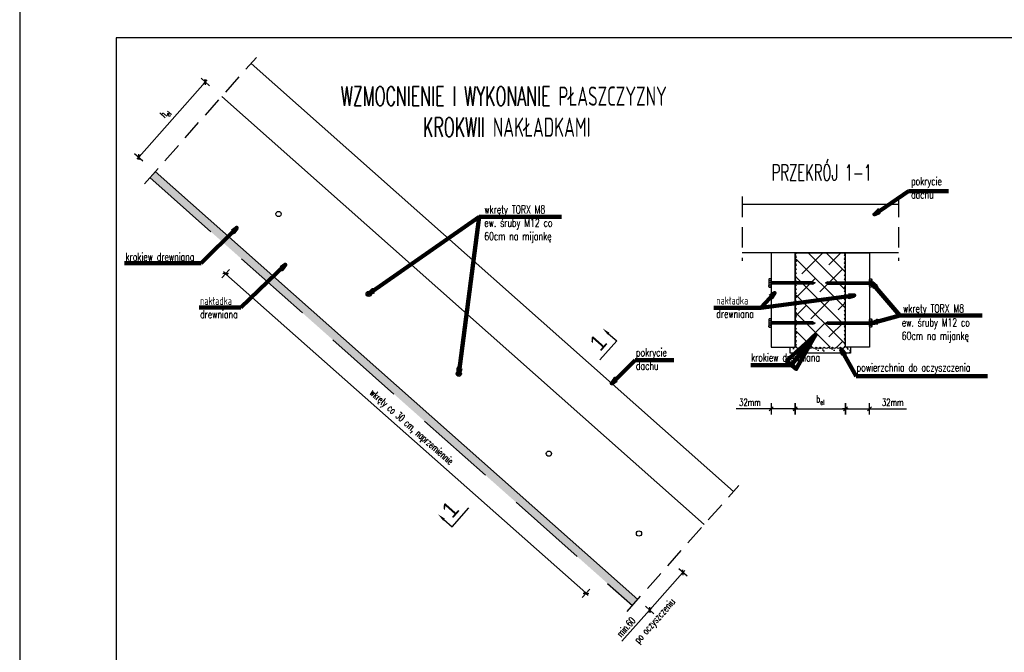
# Model space of a CAD drawing. Header units: centimetres. Extents: x -8002 to -6952, y -9103 to -4648.
# Tile 4 of 35: x -8002 to -7389, y -8024 to -7630. Entities that reach past the tile are written whole.
import ezdxf
from ezdxf.enums import TextEntityAlignment as Align

# ---------------------------------------------------------------- set-up
doc = ezdxf.new("R2010")
doc.units = ezdxf.units.CM
for name, pattern in [('DASHDOT', [25.4, 12.7, -6.35, 0, -6.35]), ('DASHED', [19.05, 12.7, -6.35]), ('DASHEDX2', [38.1, 25.4, -12.7])]:
    doc.linetypes.add(name, pattern=pattern)
doc.layers.get('defpoints').update_dxf_attribs({"color": 8})
doc.layers.add('a-cienka', color=252, linetype='Continuous', lineweight=5)
for name, color, linetype in [('hatch_PROKON', 4, 'Continuous'), ('odnośniki_R&F', 8, 'Continuous'), ('opisy_prętów_R&F', 2, 'Continuous'), ('opisy_R&F', 3, 'Continuous'), ('osie_PROKON', 6, 'DASHDOT'), ('ozn_graficzne_PROKON', 5, 'Continuous'), ('widoki_PROKON', 4, 'Continuous'), ('widoki_przerywana_R&F', 4, 'DASHED'), ('więźba_PROKON', 3, 'Continuous'), ('więźba_R&F', 3, 'Continuous'), ('wymiary_R&F', 3, 'Continuous')]:
    doc.layers.add(name, color=color, linetype=linetype)
doc.styles.add('simplex 0.6', font='simplex.shx', dxfattribs={"width": 0.6})
doc.styles.get("Standard").update_dxf_attribs({"font": 'simplex.shx', "width": 0.6})
doc.styles.add('TECH', font='FL Pismo Techniczne.ttf')
doc.dimstyles.new('1_25 [mm]', dxfattribs={"dimscale": 0.25, "dimtxt": 18, "dimasz": 1, "dimexe": 0.18, "dimexo": 0.0625, "dimgap": 7, "dimtad": 1, "dimdec": 1, "dimlfac": 10, "dimrnd": 5, "dimdsep": 46, "dimtxsty": 'Standard', "dimblk1": 'KR', "dimblk2": 'KR', "dimsah": 1, "dimcen": 0.09, "dimse1": 1, "dimse2": 1, "dimclrd": 8, "dimadec": 0, "dimazin": 0, "dimtfac": 1, "dimtdec": 1, "dimtofl": 0, "dimtmove": 0, "dimatfit": 3, "dimfxl": 1, "dimtvp": 1, "dimtolj": 1, "dimtzin": 0, "dimarcsym": 0})
doc.dimstyles.new('PRĘTY', dxfattribs={"dimscale": 0.4, "dimtxt": 10, "dimasz": 0.5, "dimexe": 0, "dimexo": 0, "dimgap": 5, "dimtad": 1, "dimdec": 1, "dimlfac": 10, "dimrnd": 10, "dimzin": 12, "dimdsep": 46, "dimtxsty": 'Standard', "dimblk": 'NONE', "dimcen": 0, "dimdle": 10, "dimse1": 1, "dimse2": 1, "dimsd1": 1, "dimsd2": 1, "dimclrd": 7, "dimclre": 256, "dimclrt": 256, "dimaunit": 1, "dimadec": 0, "dimazin": 0, "dimtfac": 8e-05, "dimtdec": 1, "dimtix": 1, "dimtmove": 2, "dimatfit": 3, "dimldrblk": 'NONE', "dimfxl": 1, "dimtolj": 1, "dimtzin": 9, "dimarcsym": 0})
doc.dimstyles.new('PRĘTY 25', dxfattribs={"dimscale": 2.5, "dimtxt": 1.6, "dimasz": 0.4, "dimexe": 0, "dimexo": 0, "dimgap": 0.5, "dimtad": 1, "dimdec": 1, "dimlfac": 10, "dimrnd": 10, "dimzin": 12, "dimdsep": 46, "dimtxsty": 'Standard', "dimblk1": 'W', "dimblk2": 'W', "dimsah": 1, "dimcen": 0, "dimdle": 10, "dimse1": 1, "dimse2": 1, "dimsd1": 1, "dimsd2": 1, "dimclrd": 7, "dimclre": 256, "dimclrt": 256, "dimaunit": 1, "dimadec": 0, "dimazin": 0, "dimtfac": 8e-05, "dimtdec": 1, "dimtix": 1, "dimtmove": 2, "dimatfit": 3, "dimldrblk": 'W', "dimfxl": 1, "dimtolj": 1, "dimtzin": 9, "dimarcsym": 0})

# ---------------------------------------------------------------- blocks, each defined once
blk = doc.blocks.new('W')
at = {"lineweight": 18}
for p, q in [((66734.27, -158580.87), (66863.49, -158581.14)), ((66733.14, -158582), (66732.87, -158711.22))]:
    blk.add_line(p, q, dxfattribs=at)
for radius in [3.76, 2.45]:
    blk.add_circle((66798.5, -158672.51), radius, dxfattribs=at)
for centre, radius, start, end in [((66734.27, -158582), 1.13, 89.8798, 179.8798), ((66862.51, -158583.96), 2.82, 16.7493, 89.8798), ((66863.49, -158583.97), 2.82, 16.545, 89.8798), ((66805.96, -158667.72), 85.33, 64.9883, 86.6354), ((66799.92, -158770.44), 188.24, 76.2509, 86.6354), ((66786.8, -158606.75), 81.88, 341.5371, 16.7493), ((66786.8, -158606.75), 82.82, 341.5371, 16.545), ((66805.96, -158667.72), 84.15, 64.9883, 128.2007), ((66805.96, -158667.72), 81.8, 68.49, 128.2007), ((66838.39, -158613.2), 26.35, 6.1436, 76.2509), ((66825.6, -158617.88), 28.24, 68.49, 110.1351), ((66858, -158706.25), 122.35, 110.1351, 143.97), ((66829.6, -158617.04), 28.24, 17.0473, 64.9883), ((66829.6, -158617.04), 29.41, 17.0473, 64.9883), ((66768.47, -158620.08), 23.53, 128.2007, 152.2825), ((66768.47, -158620.08), 21.18, 128.2007, 152.2825), ((66807.75, -158625.12), 21.18, 71.1464, 130.05), ((66801.22, -158644.24), 41.38, 19.4301, 71.1464), ((66762.62, -158617), 16.92, 152.2825, 197.573), ((66945.53, -158789.02), 235.29, 130.05, 136.6014), ((66816.1, -158621.18), 42.35, 334.0837, 17.0473), ((66816.1, -158621.18), 43.53, 334.0837, 17.0473), ((66762.62, -158617), 14.57, 152.2825, 197.573), ((66806.22, -158618.37), 58.92, 332.8364, 7.7905), ((66927.73, -158571.3), 185.88, 195.6602, 198.4927), ((66927.73, -158571.3), 188.24, 195.6602, 198.4927), ((66733.52, -158580.49), 128.24, 314.8798, 339.8388), ((66830.6, -158628.26), 23.57, 333.8014, 8.7092), ((66858, -158706.25), 114.82, 136.6014, 154.9844), ((66743.86, -158632.8), 8, 340.0899, 18.4927), ((66820.28, -158637.52), 21.18, 326.9725, 19.4301), ((66743.86, -158632.8), 5.65, 340.0899, 18.4927), ((66733.14, -158580.87), 141.18, 291.2894, 338.4701), ((66733.14, -158580.87), 142.12, 291.2894, 338.4917), ((66926.15, -158698.82), 188.24, 160.0899, 177.0168), ((66837.53, -158667.14), 94.12, 159.8603, 196.5636), ((66837.53, -158667.14), 91.76, 159.8603, 193.1667), ((66812.33, -158673.03), 65.88, 143.97, 193.1667), ((66733.52, -158580.49), 131.76, 314.8798, 333.8014), ((66733.14, -158580.87), 134.59, 318.2366, 334.0837), ((66733.14, -158580.87), 135.76, 318.4371, 334.0837), ((66733.14, -158580.87), 125.11, 292.5922, 326.9725), ((66788.06, -158673.61), 37.65, 154.9844, 188.6731), ((66835.24, -158679.73), 9.41, 103.137, 134.8798), ((66833.53, -158672.39), 1.88, 13.4726, 103.137), ((66733.14, -158580.87), 128.24, 289.9208, 315.118), ((66826.21, -158674.15), 9.41, 314.1224, 13.4726), ((66733.14, -158580.87), 132.71, 291.3885, 315.9978), ((66733.14, -158580.87), 131.76, 295.9582, 315.1116), ((66772.71, -158675.95), 22.12, 188.6731, 292.5922), ((66764.53, -158689.08), 26.35, 179.8798, 260.1733), ((66764.86, -158688.75), 18.3, 196.5636, 252.8378), ((66780.5, -158678.15), 23.57, 261.0503, 295.9582), ((66758.8, -158634.64), 73.41, 279.6886, 288.0475), ((66766.9, -158682.13), 25.23, 252.8378, 279.6886), ((66735.69, -158710.24), 2.82, 179.8798, 253.0102), ((66735.69, -158711.23), 2.82, 179.8798, 253.2145), ((66758.8, -158634.64), 81.88, 253.0102, 288.2224), ((66758.8, -158634.64), 82.82, 253.2145, 288.2224), ((66767.11, -158682.39), 33.41, 257.7647, 281.3719)]:
    blk.add_arc(centre, radius, start, end, dxfattribs=at)
blk = doc.blocks.new('KR')
for p, q in [((-7, 0), (7, 0)), ((0, -14), (0, 14))]:
    blk.add_line(p, q)
at = {"color": 2}
blk.add_line((-4.9, -4.9), (4.9, 4.9), dxfattribs=at)
blk = doc.blocks.new('*D963')
at = {"layer": 'defpoints', "color": 0}
for p in [(-7840.98, -7750.62), (-7616.48, -7949.62), (-7649.47, -7986.83)]:
    blk.add_point(p, dxfattribs=at)
at = {"layer": 'wymiary_R&F', "color": 8, "lineweight": -2}
blk.add_line((-7873.78, -7788), (-7649.66, -7986.66), dxfattribs=at)
at = {"layer": 'wymiary_R&F', "color": 8, "linetype": 'ByBlock', "lineweight": -2, "xscale": 0.25, "yscale": 0.25, "zscale": 0.25}
for p, rotation in [((-7873.97, -7787.83), 138.4462678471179), ((-7649.47, -7986.83), 318.4462678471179)]:
    blk.add_blockref('KR', p, dxfattribs=dict(at, rotation=rotation))
at = {"layer": 'wymiary_R&F', "color": 0, "insert": (-7758.53, -7883.74), "char_height": 4.5, "attachment_point": 5, "rotation": 318.44627}
blk.add_mtext('\\A1;wkręty co 30 cm, naprzemiennie', dxfattribs=at)
blk = doc.blocks.new('*D964')
at = {"layer": 'defpoints', "color": 0}
for p in [(-7886.62, -7668.41), (-7575.77, -7943.94), (-7617.23, -7990.71)]:
    blk.add_point(p, dxfattribs=at)
at = {"layer": 'wymiary_R&F', "color": 8, "lineweight": -2}
blk.add_line((-7927.91, -7714.99), (-7886.78, -7668.6), dxfattribs=at)
at = {"layer": 'wymiary_R&F', "color": 8, "linetype": 'ByBlock', "lineweight": -2, "xscale": 0.25, "yscale": 0.25, "zscale": 0.25}
for p, rotation in [((-7886.62, -7668.41), 48.44626784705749), ((-7928.08, -7715.18), 228.4462678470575)]:
    blk.add_blockref('KR', p, dxfattribs=dict(at, rotation=rotation))
at = {"layer": 'wymiary_R&F', "color": 0, "insert": (-7911.41, -7688.2), "char_height": 4.5, "attachment_point": 5, "rotation": 48.44627}
blk.add_mtext('\\A1;h{\\H0.7x;\\S^ el;}', dxfattribs=at)
blk = doc.blocks.new('*D965')
at = {"layer": 'defpoints', "color": 0}
for p in [(-7616.48, -7949.62), (-7637.21, -7973), (-7609.83, -7997.27)]:
    blk.add_point(p, dxfattribs=at)
at = {"layer": 'wymiary_R&F', "color": 8, "lineweight": -2}
for p, q in [((-7589.27, -7974.08), (-7609.66, -7997.09)), ((-7609.83, -7997.27), (-7627.05, -8016.7))]:
    blk.add_line(p, q, dxfattribs=at)
at = {"layer": 'wymiary_R&F', "color": 8, "linetype": 'ByBlock', "lineweight": -2, "xscale": 0.25, "yscale": 0.25, "zscale": 0.25}
for p, rotation in [((-7589.1, -7973.89), 48.44626784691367), ((-7609.83, -7997.27), 228.4462678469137)]:
    blk.add_blockref('KR', p, dxfattribs=dict(at, rotation=rotation))
at = {"layer": 'wymiary_R&F', "color": 0, "insert": (-7624.57, -8007.88), "char_height": 4.5, "attachment_point": 5, "rotation": 48.44627}
blk.add_mtext('\\A1;min.60', dxfattribs=at)
blk = doc.blocks.new('_None')
blk = doc.blocks.new('A$C12DA6224')
at = {"color": 4}
for p, q in [((2.81, 0.14), (3.18, 0.14)), ((2.81, -0.9), (3.18, -0.9))]:
    blk.add_line(p, q, dxfattribs=at)
blk.add_lwpolyline([(2.71, 0.48), (2.81, 0.66), (3.18, 0.66), (3.29, 0.48), (3.29, -1.23), (3.18, -1.42), (2.81, -1.42), (2.71, -1.23)], close=True, dxfattribs=at)
for points in [[(2.81, 0.66), (2.77, 0.58), (2.69, 0.4), (2.77, 0.23), (2.81, 0.14)], [(2.81, 0.14), (2.77, -0.03), (2.69, -0.38), (2.77, -0.72), (2.81, -0.9)], [(3.18, 0.66), (3.22, 0.58), (3.3, 0.4), (3.22, 0.23), (3.18, 0.14)], [(3.18, 0.14), (3.22, -0.03), (3.3, -0.38), (3.22, -0.72), (3.18, -0.9)], [(2.81, -1.42), (2.77, -1.33), (2.69, -1.16), (2.77, -0.98), (2.81, -0.9)], [(3.18, -1.42), (3.22, -1.33), (3.3, -1.16), (3.22, -0.98), (3.18, -0.9)]]:
    blk.add_open_spline(points, degree=3, dxfattribs=at)
at = {"layer": 'osie_PROKON', "ltscale": 10}
blk.add_line((-8.29, -0.38), (3.29, -0.38), dxfattribs=at)
at = {"layer": 'widoki_PROKON'}
for p, q in [((-7.69, -0.08), (2.71, -0.08)), ((-7.69, -0.68), (2.71, -0.68))]:
    blk.add_line(p, q, dxfattribs=at)
for points in [[(-7.69, -0.08), (-8.29, -0.38)], [(-7.69, -0.68), (-8.29, -0.38)]]:
    blk.add_lwpolyline(points, dxfattribs=at)
blk = doc.blocks.new('*D966')
at = {"layer": 'defpoints', "color": 0}
for p in [(-7519.16, -7831.06), (-7487.86, -7833.56), (-7487.86, -7871.95)]:
    blk.add_point(p, dxfattribs=at)
at = {"layer": 'wymiary_R&F', "color": 8, "lineweight": -2}
blk.add_line((-7518.91, -7871.95), (-7488.11, -7871.95), dxfattribs=at)
at = {"layer": 'wymiary_R&F', "color": 8, "linetype": 'ByBlock', "lineweight": -2, "xscale": 0.25, "yscale": 0.25, "zscale": 0.25, "rotation": 180}
blk.add_blockref('KR', (-7519.16, -7871.95), dxfattribs=at)
at = {"layer": 'wymiary_R&F', "color": 8, "linetype": 'ByBlock', "lineweight": -2, "xscale": 0.25, "yscale": 0.25, "zscale": 0.25}
blk.add_blockref('KR', (-7487.86, -7871.95), dxfattribs=at)
at = {"layer": 'wymiary_R&F', "color": 0, "insert": (-7503.51, -7866.53), "char_height": 4.5, "attachment_point": 5}
blk.add_mtext('\\A1;b{\\H0.7x;\\S^ el;}', dxfattribs=at)
blk = doc.blocks.new('*D967')
at = {"layer": 'defpoints', "color": 0}
for p in [(-7487.86, -7833.56), (-7472.86, -7833.56), (-7472.86, -7871.95)]:
    blk.add_point(p, dxfattribs=at)
at = {"layer": 'wymiary_R&F', "color": 8, "lineweight": -2}
for p, q in [((-7487.61, -7871.95), (-7473.11, -7871.95)), ((-7472.86, -7871.95), (-7449.73, -7871.95))]:
    blk.add_line(p, q, dxfattribs=at)
at = {"layer": 'wymiary_R&F', "color": 8, "linetype": 'ByBlock', "lineweight": -2, "xscale": 0.25, "yscale": 0.25, "zscale": 0.25, "rotation": 180}
blk.add_blockref('KR', (-7487.86, -7871.95), dxfattribs=at)
at = {"layer": 'wymiary_R&F', "color": 8, "linetype": 'ByBlock', "lineweight": -2, "xscale": 0.25, "yscale": 0.25, "zscale": 0.25}
blk.add_blockref('KR', (-7472.86, -7871.95), dxfattribs=at)
at = {"layer": 'wymiary_R&F', "color": 0, "insert": (-7458.38, -7867.95), "char_height": 4.5, "attachment_point": 5}
blk.add_mtext('\\A1;{\\W0.7;32mm}', dxfattribs=at)
blk = doc.blocks.new('*D968')
at = {"layer": 'defpoints', "color": 0}
for p in [(-7519.16, -7831.06), (-7534.16, -7833.56), (-7534.16, -7871.95)]:
    blk.add_point(p, dxfattribs=at)
at = {"layer": 'wymiary_R&F', "color": 8, "lineweight": -2}
for p, q in [((-7534.16, -7871.95), (-7556, -7871.95)), ((-7519.41, -7871.95), (-7533.91, -7871.95))]:
    blk.add_line(p, q, dxfattribs=at)
at = {"layer": 'wymiary_R&F', "color": 8, "linetype": 'ByBlock', "lineweight": -2, "xscale": 0.25, "yscale": 0.25, "zscale": 0.25, "rotation": 180}
blk.add_blockref('KR', (-7534.16, -7871.95), dxfattribs=at)
at = {"layer": 'wymiary_R&F', "color": 8, "linetype": 'ByBlock', "lineweight": -2, "xscale": 0.25, "yscale": 0.25, "zscale": 0.25}
blk.add_blockref('KR', (-7519.16, -7871.95), dxfattribs=at)
at = {"layer": 'wymiary_R&F', "color": 0, "insert": (-7547.35, -7867.95), "char_height": 4.5, "attachment_point": 5}
blk.add_mtext('\\A1;{\\W0.7;32mm}', dxfattribs=at)

msp = doc.modelspace()

# ---------------------------------------------------------------- hatches: boundary and pattern name
at = {"layer": 'hatch_PROKON'}
h = msp.add_hatch(dxfattribs=at)
h.set_pattern_fill('AR-SAND', color=256, scale=0.125, angle=180, style=0)
h.set_pattern_definition([(217.5, (-88474.2667, -23230.2185), (0.2000039, -6.11766547), [0, -4.826, 0, -5.3975, 0, -5.159375]), (187.5, (-88474.267, -23230.2185), (-5.619041, -8.96031376), [0, -2.6035, 0, -4.34975, 0, -1.666875]), (147.5, (-88470.3615, -23230.2185), (-9.88740463, -0.0179648), [0, -1.5875, 0, -5.715, 0, -7.46125]), (137.5, (-88470.3615, -23230.2185), (-9.54445566, -2.7866165), [0, -0.79375, 0, -3.7465, 0, -4.28625])])
h.paths.add_polyline_path([(-7917.837, -7724.256), (-7921.154, -7727.997), (-7620.548, -7994.454), (-7617.231, -7990.712)])
h = msp.add_hatch(dxfattribs=at)
h.set_pattern_fill('ANSI38', color=256, scale=2.5, angle=90, style=0)
h.set_pattern_definition([(135, (-87453.254, -26312.451), (-5.6126601, -5.6126601), []), (225, (-87453.254, -26312.451), (-5.6126601, -16.8379802), [19.84375, -11.90625])])
h.paths.add_polyline_path([(-7518.507, -7774.808), (-7518.507, -7833.558), (-7488.507, -7833.558), (-7488.507, -7774.808)])
h = msp.add_hatch(dxfattribs=at)
h.set_pattern_fill('AR-SAND', color=256, scale=0.125, angle=180, style=0)
h.set_pattern_definition([(217.5, (-97379.6467, -8261.325), (0.2000039, -6.11766547), [0, -4.826, 0, -5.3975, 0, -5.159375]), (187.5, (-97379.647, -8261.325), (-5.61904104, -8.96031376), [0, -2.6035, 0, -4.34975, 0, -1.666875]), (147.5, (-97375.7414, -8261.325), (-9.88740463, -0.0179648), [0, -1.5875, 0, -5.715, 0, -7.46125]), (137.5, (-97375.741, -8261.325), (-9.54445566, -2.78661654), [0, -0.79375, 0, -3.7465, 0, -4.28625])])
edge = h.paths.add_edge_path()
edge.add_arc((-7518.069, -7832.933), 0.763, 125, 235, ccw=False)
edge.add_arc((-7519.421, -7832.626), 0.968, 19.235513, 285.764487)
edge.add_line((-7519.158, -7833.558), (-7522.257, -7833.558))
edge.add_line((-7522.257, -7833.558), (-7522.257, -7837.308))
edge.add_line((-7522.257, -7837.308), (-7484.757, -7837.308))
edge.add_line((-7484.757, -7837.308), (-7484.757, -7833.558))
edge.add_line((-7484.757, -7833.558), (-7487.856, -7833.558))
edge.add_line((-7487.856, -7833.558), (-7487.856, -7829.808))
edge.add_arc((-7489.382, -7829.808), 1.526, 305, 360, ccw=False)
edge.add_arc((-7489.382, -7832.308), 1.526, 305, 55, ccw=False)
edge.add_arc((-7489.757, -7832.682), 1.526, 215, 325, ccw=False)
edge.add_arc((-7492.257, -7832.682), 1.526, 215, 325, ccw=False)
edge.add_arc((-7494.757, -7832.682), 1.526, 215, 325, ccw=False)
edge.add_arc((-7497.257, -7832.682), 1.526, 215, 325, ccw=False)
edge.add_arc((-7499.757, -7832.682), 1.526, 215, 325, ccw=False)
edge.add_arc((-7502.257, -7832.682), 1.526, 215, 325, ccw=False)
edge.add_arc((-7504.757, -7832.682), 1.526, 215, 325, ccw=False)
edge.add_arc((-7507.257, -7832.682), 1.526, 215, 325, ccw=False)
edge.add_arc((-7509.757, -7832.682), 1.526, 215, 325, ccw=False)
edge.add_arc((-7512.257, -7832.682), 1.526, 215, 325, ccw=False)
edge.add_arc((-7514.757, -7832.682), 1.526, 215, 325, ccw=False)
edge.add_arc((-7517.257, -7832.682), 1.526, 215, 325, ccw=False)

# ---------------------------------------------------------------- linework, layer by layer
at = {"layer": 'a-cienka', "color": 4}
msp.add_lwpolyline([(-7454.746, -7774.808), (-7552.268, -7774.808)], dxfattribs=at)
at = {"layer": 'defpoints'}
msp.add_lwpolyline([(-8002.267, -8360.866), (-6952.267, -8360.866), (-6952.267, -7618.366), (-8002.267, -7618.366)], close=True, dxfattribs=at)
at = {"layer": 'ozn_graficzne_PROKON', "color": 2, "linetype": 'Continuous', "ltscale": 12}
for points in [[(-7635.371, -7825.225), (-7630.365, -7829.662), (-7640.797, -7841.431)], [(-7737.945, -7940.944), (-7732.939, -7945.382), (-7722.507, -7933.613)]]:
    msp.add_lwpolyline(points, dxfattribs=at)
for points in [[(-7635.924, -7825.848), (-7639.113, -7821.908), (-7634.818, -7824.601)], [(-7738.498, -7941.568), (-7741.686, -7937.628), (-7737.392, -7940.321)]]:
    msp.add_solid(points, dxfattribs=at)
at = {"layer": 'widoki_przerywana_R&F'}
for points in [[(-7924.47, -7731.739), (-7854.822, -7653.164)], [(-7552.268, -7739.808), (-7552.268, -7779.808)], [(-7454.746, -7739.808), (-7454.746, -7779.808)]]:
    msp.add_lwpolyline(points, dxfattribs=at)
at = {"layer": 'więźba_PROKON', "color": 3}
msp.add_line((-7518.507, -7774.808), (-7488.507, -7774.808), dxfattribs=at)
at = {"layer": 'więźba_PROKON', "color": 4}
msp.add_lwpolyline([(-7858.138, -7656.905), (-7557.532, -7923.362)], dxfattribs=at)
at = {"layer": 'więźba_PROKON', "color": 2}
for points in [[(-7876.38, -7677.485), (-7575.773, -7943.942)], [(-7917.837, -7724.256), (-7617.231, -7990.712)]]:
    msp.add_lwpolyline(points, dxfattribs=at)
at = {"layer": 'więźba_PROKON', "color": 3}
for points in [[(-7876.38, -7677.485), (-7575.773, -7943.942)], [(-7454.746, -7744.808), (-7552.268, -7744.808)], [(-7454.746, -7774.808), (-7552.268, -7774.808)]]:
    msp.add_lwpolyline(points, dxfattribs=at)
at = {"layer": 'więźba_PROKON', "color": 4, "linetype": 'DASHEDX2', "ltscale": 2}
msp.add_lwpolyline([(-7921.154, -7727.997), (-7620.548, -7994.454)], dxfattribs=at)
at = {"layer": 'więźba_PROKON', "color": 2}
for points in [[(-7519.158, -7774.808), (-7534.158, -7774.808), (-7534.158, -7833.558), (-7519.158, -7833.558)], [(-7487.856, -7774.808), (-7472.856, -7774.808), (-7472.856, -7833.558), (-7487.856, -7833.558)]]:
    msp.add_lwpolyline(points, close=True, dxfattribs=at)
at = {"layer": 'więźba_PROKON', "color": 3}
for points in [[(-7518.507, -7774.808, 0.5205671), (-7518.507, -7777.308, 0.5205671), (-7518.507, -7779.808, 0.5205671), (-7518.507, -7782.308, 0.5205671), (-7518.507, -7784.808, 0.5205671), (-7518.507, -7787.308, 0.5205671), (-7518.507, -7789.808, 0.5205671), (-7518.507, -7792.308, 0.5205671), (-7518.507, -7794.808, 0.5205671), (-7518.507, -7797.308, 0.5205671), (-7518.507, -7799.808, 0.5205671), (-7518.507, -7802.308, 0.5205671), (-7518.507, -7804.808, 0.5205671), (-7518.507, -7807.308, 0.5205671), (-7518.507, -7809.808, 0.5205671), (-7518.507, -7812.308, 0.5205671), (-7518.507, -7814.808, 0.5205671), (-7518.507, -7817.308, 0.5205671), (-7518.507, -7819.808, 0.5205671), (-7518.507, -7822.308, 0.5205671), (-7518.507, -7824.808, 0.5205671), (-7518.507, -7827.308, 0.5205671), (-7518.507, -7829.808, 0.5205671), (-7518.507, -7832.308, 0.5205671), (-7518.507, -7833.558, 0.5205671)], [(-7488.507, -7833.558, 0.5205671), (-7488.507, -7831.058, 0.5205671), (-7488.507, -7828.558, 0.5205671), (-7488.507, -7826.058, 0.5205671), (-7488.507, -7823.558, 0.5205671), (-7488.507, -7821.058, 0.5205671), (-7488.507, -7818.558, 0.5205671), (-7488.507, -7816.058, 0.5205671), (-7488.507, -7813.558, 0.5205671), (-7488.507, -7811.058, 0.5205671), (-7488.507, -7808.558, 0.5205671), (-7488.507, -7806.058, 0.5205671), (-7488.507, -7803.558, 0.5205671), (-7488.507, -7801.058, 0.5205671), (-7488.507, -7798.558, 0.5205671), (-7488.507, -7796.058, 0.5205671), (-7488.507, -7793.558, 0.5205671), (-7488.507, -7791.058, 0.5205671), (-7488.507, -7788.558, 0.5205671), (-7488.507, -7786.058, 0.5205671), (-7488.507, -7783.558, 0.5205671), (-7488.507, -7781.058, 0.5205671), (-7488.507, -7778.558, 0.5205671), (-7488.507, -7776.058, 0.5205671), (-7488.507, -7774.808, 0.5205671)], [(-7518.507, -7833.558, 0.5205671), (-7516.007, -7833.558, 0.5205671), (-7513.507, -7833.558, 0.5205671), (-7511.007, -7833.558, 0.5205671), (-7508.507, -7833.558, 0.5205671), (-7506.007, -7833.558, 0.5205671), (-7503.507, -7833.558, 0.5205671), (-7501.007, -7833.558, 0.5205671), (-7498.507, -7833.558, 0.5205671), (-7496.007, -7833.558, 0.5205671), (-7493.507, -7833.558, 0.5205671), (-7491.007, -7833.558, 0.5205671), (-7488.507, -7833.558, 0.5205671)]]:
    msp.add_lwpolyline(points, format="xyb", dxfattribs=at)
at = {"layer": 'więźba_PROKON'}
for centre in [(-7840.983, -7750.619), (-7784.858, -7800.368), (-7728.733, -7850.118), (-7672.608, -7899.867), (-7616.483, -7949.616)]:
    msp.add_circle(centre, 1.625, dxfattribs=at)
at = {"layer": 'więźba_R&F', "color": 4}
msp.add_lwpolyline([(-7484.757, -7833.558), (-7484.757, -7837.308), (-7522.257, -7837.308), (-7522.257, -7833.558)], dxfattribs=at)
at = {"layer": 'wymiary_R&F', "color": 5}
msp.add_lwpolyline([(-7942.267, -8338.366), (-6974.767, -8338.366), (-6974.767, -7640.866), (-7942.267, -7640.866)], close=True, dxfattribs=at)

# ---------------------------------------------------------------- block references
at = {"layer": 'więźba_PROKON', "color": 2, "yscale": 2.5, "zscale": 2.5}
for p, xscale in [((-7527.386, -7792.614), -2.5), ((-7479.628, -7792.614), 2.5), ((-7527.386, -7817.614), -2.5), ((-7479.628, -7817.614), 2.5)]:
    msp.add_blockref('A$C12DA6224', p, dxfattribs=dict(at, xscale=xscale))

# ---------------------------------------------------------------- texts
at = {"layer": 'opisy_prętów_R&F', "style": 'simplex 0.6', "width": 0.6}
for s, p in [('WZMOCNIENIE I WYKONANIE PŁASZCZYZNY', (-7802.108, -7683.223)), ('KROKWII NAKŁADKAMI', (-7750.987, -7702.555))]:
    msp.add_text(s, height=12, dxfattribs=at).set_placement(p)
msp.add_text('PRZEKRÓJ 1-1', height=10, dxfattribs=at).set_placement((-7502.571, -7732.826), align=Align.BOTTOM_CENTER)
at = {"layer": 'opisy_prętów_R&F', "color": 3, "style": 'simplex 0.6', "width": 0.7}
msp.add_text('powierzchnia do oczyszczenia', height=5, dxfattribs=at).set_placement((-7480.867, -7848.695))
at = {"layer": 'opisy_prętów_R&F', "color": 3, "char_height": 5, "attachment_point": 1, "style": 'simplex 0.6'}
for s, insert, width in [('\\A1;{\\W0.7;pokrycie dachu}', (-7446.948, -7727.692), 28.15349), ('\\A1;{\\W0.7;wkręty TORX M8 \\Pew. śruby M12 co 60cm na mijankę }', (-7712.815, -7745.251), 53.48284), ('\\A1;{\\W0.7;krokiew drewniana}', (-7936.323, -7774.789), 55.90579), ('\\A1;{\\W0.7;nakładka drewniana}', (-7889.871, -7802.27), 28.15349), ('\\A1;{\\W0.7;nakładka drewniana}', (-7568.279, -7801.993), 28.15349), ('\\A1;{\\W0.7;wkręty TORX M8 }', (-7451.961, -7806.989), 49.55232), ('\\A1;{\\W0.7;ew. śruby M12 co 60cm na mijankę }', (-7452.752, -7815.658), 53.69732), ('\\A1;{\\W0.7;pokrycie dachu}', (-7618.369, -7834.286), 28.15349), ('\\A1;{\\W0.7;krokiew drewniana}', (-7546.62, -7837.472), 43.67422)]:
    msp.add_mtext(s, dxfattribs=dict(at, insert=insert, width=width))
at = {"layer": 'ozn_graficzne_PROKON', "color": 1, "linetype": 'Continuous', "style": 'TECH'}
for p in [(-7640.658, -7836.752), (-7732.8, -7940.703)]:
    msp.add_text('1', height=10, rotation=48.446268, dxfattribs=at).set_placement(p)

# ---------------------------------------------------------------- dimensions: what is measured, and where the dimension line sits
at = {"layer": 'wymiary_R&F'}
dim = msp.add_aligned_dim(p1=(-7617.231, -7990.712), p2=(-7575.773, -7943.942), distance=415.383, text='h{\\H0.7x;\\S^ el;}', dimstyle='1_25 [mm]', override={"dimtxsty": 'Standard', "dimtmove": 1}, dxfattribs=at)
dim.commit()
dim.dimension.update_dxf_attribs({"geometry": '*D964', "text_midpoint": (-7911.407, -7688.195)})
dim = msp.add_linear_dim(base=(-7649.469, -7986.829), p1=(-7840.983, -7750.619), p2=(-7616.483, -7949.616), angle=138.446268, text='wkręty co 30 cm, naprzemiennie', dimstyle='1_25 [mm]', override={"dimtxsty": 'Standard', "dimtmove": 1}, dxfattribs=at)
dim.commit()
dim.dimension.update_dxf_attribs({"geometry": '*D963', "text_midpoint": (-7758.532, -7883.736)})
for base, p1, p2, picture, middle in [((-7534.158, -7871.953), (-7519.158, -7831.058), (-7534.158, -7833.558), '*D968', (-7547.35, -7871.953)), ((-7472.856, -7871.953), (-7487.856, -7833.558), (-7472.856, -7833.558), '*D967', (-7458.383, -7871.953))]:
    dim = msp.add_linear_dim(base=base, p1=p1, p2=p2, text='{\\W0.7;32mm}', dimstyle='1_25 [mm]', override={"dimtxsty": 'Standard', "dimtmove": 1}, dxfattribs=at)
    dim.commit()
    dim.dimension.update_dxf_attribs({"geometry": picture, "text_midpoint": middle, "dimtype": 160})
dim = msp.add_linear_dim(base=(-7487.856, -7871.953), p1=(-7519.158, -7831.058), p2=(-7487.856, -7833.558), text='b{\\H0.7x;\\S^ el;}', dimstyle='1_25 [mm]', override={"dimtxsty": 'Standard', "dimtmove": 1}, dxfattribs=at)
dim.commit()
dim.dimension.update_dxf_attribs({"geometry": '*D966', "text_midpoint": (-7503.507, -7866.528)})
dim = msp.add_linear_dim(base=(-7609.829, -7997.273), p1=(-7616.483, -7949.616), p2=(-7637.212, -7973.001), angle=228.446268, text='min.60', dimstyle='1_25 [mm]', override={"dimtxsty": 'Standard', "dimtmove": 1}, dxfattribs=at)
dim.commit()
dim.dimension.update_dxf_attribs({"geometry": '*D965', "text_midpoint": (-7621.765, -8010.363), "dimtype": 161})

# ---------------------------------------------------------------- leaders
at = {"layer": 'odnośniki_R&F'}
for points in [[(-7469.818, -7750.894), (-7448.565, -7736.316), (-7423.751, -7736.316)], [(-7784.858, -7800.368), (-7715.994, -7752.335), (-7664.648, -7752.335)], [(-7728.733, -7850.118), (-7715.994, -7752.335), (-7664.648, -7752.335)], [(-7867.037, -7759.162), (-7889.269, -7781.293), (-7936.947, -7781.293)], [(-7836.68, -7782.166), (-7864.5, -7808.796), (-7890.466, -7808.796)], [(-7471.406, -7793.558), (-7453.926, -7813.881), (-7402.617, -7813.881)], [(-7531.968, -7799.874), (-7540.527, -7809.164), (-7569.878, -7809.164)], [(-7482.39, -7801.351), (-7540.527, -7809.164), (-7569.878, -7809.164)], [(-7471.406, -7818.558), (-7453.926, -7813.881), (-7402.617, -7813.881)], [(-7490.487, -7835.092), (-7481.24, -7851.636), (-7399.381, -7851.636)], [(-7633.42, -7856.095), (-7618.943, -7841.709), (-7594.772, -7841.709)]]:
    msp.add_leader(points, dimstyle='PRĘTY 25', override={"dimscale": 2.5, "dimtxt": 1.6, "dimasz": 1.4, "dimgap": 0.5, "dimtad": 0, "dimclrd": 256, "dimldrblk": 'ClosedBlank', "dimlwd": 65534}, dxfattribs=at)
at = {"layer": 'opisy_R&F'}
msp.add_leader([(-7506.419, -7825.974), (-7521.649, -7844.744), (-7546.686, -7844.744)], dimstyle='PRĘTY', override={"dimscale": 0.4, "dimtxt": 10, "dimasz": 60, "dimgap": 5, "dimtad": 0, "dimtxsty": 'TECH', "dimclrd": 8, "dimldrblk": 'ClosedBlank', "dimlwd": 65534}, dxfattribs=at)

# ---------------------------------------------------------------- next in the draw order: texts
at = {"layer": 'wymiary_R&F', "insert": (-7606.206, -8004.363), "char_height": 4.5, "attachment_point": 5, "rotation": 48.446268, "style": 'simplex 0.6', "bg_fill": 3, "box_fill_scale": 1.1, "bg_fill_color": 256, "bg_fill_true_color": 13158600, "bg_fill_transparency": 0}
msp.add_mtext('\\A1;{\\W0.7;po oczyszczeniu}', dxfattribs=at)

# ---------------------------------------------------------------- next in the draw order: linework, layer by layer
at = {"layer": 'widoki_przerywana_R&F'}
msp.add_lwpolyline([(-7623.864, -7998.196), (-7554.215, -7919.621)], dxfattribs=at)

doc.saveas('drawing.dxf')
